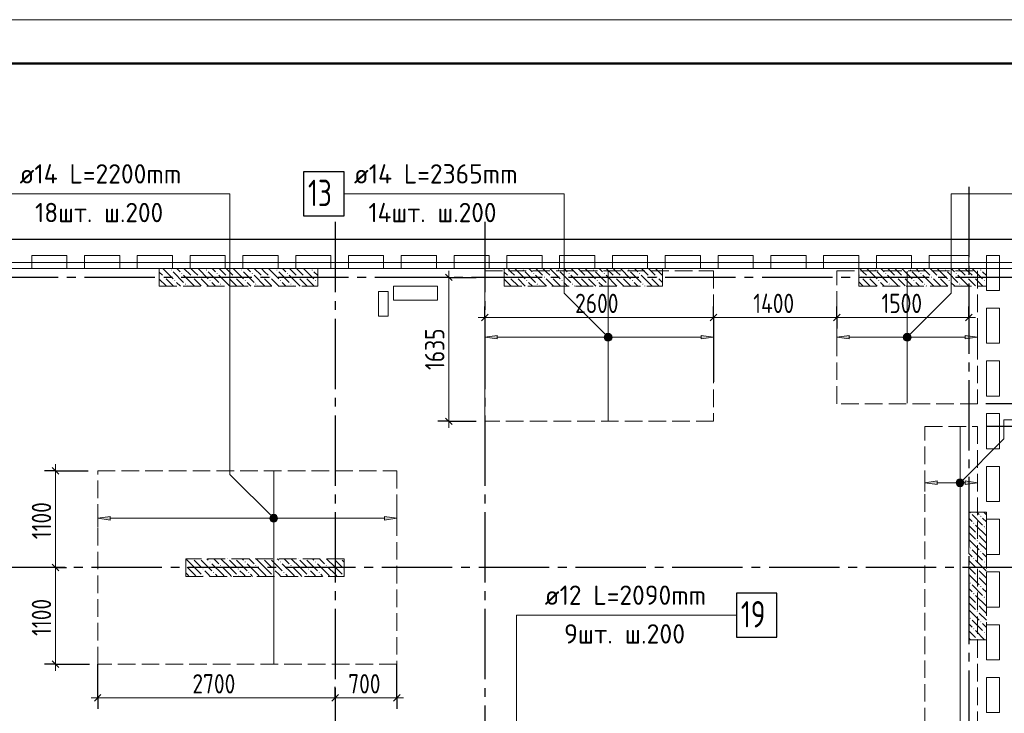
# Model space of a CAD drawing. Header units: millimetres. Extents: x 0 to 32165, y 0 to 42000.
# Tile 11 of 12: x 11037 to 22228, y 34112 to 42000. Entities that reach past the tile are written whole.
import ezdxf

# ---------------------------------------------------------------- set-up
doc = ezdxf.new("R2010")
doc.units = ezdxf.units.MM
doc.linetypes.add('______2', pattern=[270, 200, -70])
doc.linetypes.add('______5', pattern=[1100, 800, -100, 100, -100])
for name, color, linetype, lineweight in [('Standard', 7, 'Continuous', 25), ('ДОП Верх по Х', 7, 'Continuous', 25), ('ЖБ Пилон', 180, 'Continuous', 25), ('Оси', 40, '______5', 18), ('Позиционная метка номер позиции', 7, 'Continuous', 13), ('Примечания', 7, 'Continuous', 25)]:
    doc.layers.add(name, color=color, linetype=linetype, lineweight=lineweight)
doc.layers.add('ЖБ Перекрытие верхний уровень', color=7, linetype='Continuous', lineweight=25, true_color=0xe0e0ff)
doc.styles.add('GOST 2.304-81', font='txt')
doc.styles.add('ISOCPEUR', font='txt')

msp = doc.modelspace()

# ---------------------------------------------------------------- hatches: boundary and pattern name
at = {"layer": 'ДОП Верх по Х', "linetype": 'Continuous', "lineweight": 13, "transparency": 33554687}
for points in [[(16464, 38369), (16324, 38389), (16464, 38409)], [(20464, 38369), (20324, 38389), (20464, 38409)], [(21464, 36715), (21324, 36735), (21464, 36755)], [(12064, 36310), (11924, 36330), (12064, 36350)]]:
    msp.add_hatch(color=7, dxfattribs=at).paths.add_polyline_path(points, flags=16)
for points in [[(17692, 38370), (17692, 38408), (17686, 38389)], [(17692, 38408), (17705, 38357), (17705, 38421)], [(17692, 38408), (17692, 38370), (17705, 38357)], [(17705, 38421), (17724, 38352), (17724, 38426)], [(17705, 38421), (17705, 38357), (17724, 38352)], [(17724, 38426), (17724, 38352), (17743, 38357)], [(17724, 38426), (17743, 38357), (17743, 38421)], [(17743, 38421), (17743, 38357), (17756, 38370)], [(17743, 38421), (17756, 38370), (17756, 38408)], [(17756, 38408), (17756, 38370), (17761, 38389)], [(18784, 38369), (18924, 38389), (18784, 38409)], [(21092, 38370), (21092, 38408), (21086, 38389)], [(21092, 38408), (21105, 38357), (21105, 38421)], [(21092, 38408), (21092, 38370), (21105, 38357)], [(21105, 38421), (21124, 38352), (21124, 38426)], [(21105, 38421), (21105, 38357), (21124, 38352)], [(21124, 38426), (21124, 38352), (21143, 38357)], [(21124, 38426), (21143, 38357), (21143, 38421)], [(21143, 38421), (21143, 38357), (21156, 38370)], [(21143, 38421), (21156, 38370), (21156, 38408)], [(21156, 38408), (21156, 38370), (21161, 38389)], [(21784, 38369), (21924, 38389), (21784, 38409)], [(21692, 36717), (21692, 36754), (21686, 36735)], [(21692, 36754), (21705, 36703), (21705, 36768)], [(21692, 36754), (21692, 36717), (21705, 36703)], [(21705, 36768), (21724, 36698), (21724, 36773)], [(21705, 36768), (21705, 36703), (21724, 36698)], [(21724, 36773), (21724, 36698), (21743, 36703)], [(21724, 36773), (21743, 36703), (21743, 36768)], [(21743, 36768), (21743, 36703), (21756, 36717)], [(21743, 36768), (21756, 36717), (21756, 36754)], [(21756, 36754), (21756, 36717), (21761, 36735)], [(21784, 36715), (21924, 36735), (21784, 36755)], [(13905, 36362), (13924, 36293), (13924, 36368)], [(13924, 36368), (13924, 36293), (13943, 36298)], [(13924, 36368), (13943, 36298), (13943, 36362)], [(13892, 36311), (13892, 36349), (13886, 36330)], [(13892, 36349), (13905, 36298), (13905, 36362)], [(13892, 36349), (13892, 36311), (13905, 36298)], [(13905, 36362), (13905, 36298), (13924, 36293)], [(13943, 36362), (13943, 36298), (13956, 36311)], [(13943, 36362), (13956, 36311), (13956, 36349)], [(13956, 36349), (13956, 36311), (13961, 36330)], [(15184, 36310), (15324, 36330), (15184, 36350)]]:
    msp.add_hatch(color=7, dxfattribs=at).paths.add_polyline_path(points)
at = {"layer": 'ЖБ Пилон', "linetype": 'Continuous', "lineweight": 18, "transparency": 33554687}
for points in [[(12674, 39073), (12681, 39080), (12687, 39073), (12681, 39067)], [(12754, 39153), (12761, 39160), (12767, 39153), (12761, 39147)], [(12874, 39113), (12881, 39120), (12887, 39113), (12881, 39107)], [(12994, 39073), (13001, 39080), (13007, 39073), (13001, 39067)], [(13074, 39073), (13081, 39080), (13087, 39073), (13081, 39067)], [(13154, 39153), (13161, 39160), (13167, 39153), (13161, 39147)], [(13274, 39113), (13281, 39120), (13287, 39113), (13281, 39107)], [(13394, 39073), (13401, 39080), (13407, 39073), (13401, 39067)], [(13474, 39073), (13481, 39080), (13487, 39073), (13481, 39067)], [(13554, 39153), (13561, 39160), (13567, 39153), (13561, 39147)], [(13674, 39113), (13681, 39120), (13687, 39113), (13681, 39107)], [(13794, 39073), (13801, 39080), (13807, 39073), (13801, 39067)], [(13874, 39073), (13881, 39080), (13887, 39073), (13881, 39067)], [(13954, 39153), (13961, 39160), (13967, 39153), (13961, 39147)], [(14074, 39113), (14081, 39120), (14087, 39113), (14081, 39107)], [(14194, 39073), (14201, 39080), (14207, 39073), (14201, 39067)], [(14274, 39073), (14281, 39080), (14287, 39073), (14281, 39067)], [(14354, 39153), (14361, 39160), (14367, 39153), (14361, 39147)], [(16594, 39073), (16601, 39080), (16607, 39073), (16601, 39067)], [(16674, 39073), (16681, 39080), (16687, 39073), (16681, 39067)], [(16754, 39153), (16761, 39160), (16767, 39153), (16761, 39147)], [(16874, 39113), (16881, 39120), (16887, 39113), (16881, 39107)], [(16994, 39073), (17001, 39080), (17007, 39073), (17001, 39067)], [(17074, 39073), (17081, 39080), (17087, 39073), (17081, 39067)], [(17154, 39153), (17161, 39160), (17167, 39153), (17161, 39147)], [(17274, 39113), (17281, 39120), (17287, 39113), (17281, 39107)], [(17394, 39073), (17401, 39080), (17407, 39073), (17401, 39067)], [(17474, 39073), (17481, 39080), (17487, 39073), (17481, 39067)], [(17554, 39153), (17561, 39160), (17567, 39153), (17561, 39147)], [(17674, 39113), (17681, 39120), (17687, 39113), (17681, 39107)], [(17794, 39073), (17801, 39080), (17807, 39073), (17801, 39067)], [(17874, 39073), (17881, 39080), (17887, 39073), (17881, 39067)], [(17954, 39153), (17961, 39160), (17967, 39153), (17961, 39147)], [(18074, 39113), (18081, 39120), (18087, 39113), (18081, 39107)], [(18194, 39073), (18201, 39080), (18207, 39073), (18201, 39067)], [(18274, 39073), (18281, 39080), (18287, 39073), (18281, 39067)], [(20594, 39073), (20601, 39080), (20607, 39073), (20601, 39067)], [(20674, 39073), (20681, 39080), (20687, 39073), (20681, 39067)], [(20754, 39153), (20761, 39160), (20767, 39153), (20761, 39147)], [(20874, 39113), (20881, 39120), (20887, 39113), (20881, 39107)], [(20994, 39073), (21001, 39080), (21007, 39073), (21001, 39067)], [(21074, 39073), (21081, 39080), (21087, 39073), (21081, 39067)], [(21154, 39153), (21161, 39160), (21167, 39153), (21161, 39147)], [(21274, 39113), (21281, 39120), (21287, 39113), (21281, 39107)], [(21394, 39073), (21401, 39080), (21407, 39073), (21401, 39067)], [(21474, 39073), (21481, 39080), (21487, 39073), (21481, 39067)], [(21554, 39153), (21561, 39160), (21567, 39153), (21561, 39147)], [(21674, 39113), (21681, 39120), (21687, 39113), (21681, 39107)], [(21794, 39073), (21801, 39080), (21807, 39073), (21801, 39067)], [(21874, 39073), (21881, 39080), (21887, 39073), (21881, 39067)], [(21954, 39153), (21961, 39160), (21967, 39153), (21961, 39147)], [(12794, 39033), (12801, 39040), (12807, 39033), (12801, 39027)], [(12914, 38993), (12921, 39000), (12927, 38993), (12921, 38987)], [(13194, 39033), (13201, 39040), (13207, 39033), (13201, 39027)], [(13314, 38993), (13321, 39000), (13327, 38993), (13321, 38987)], [(13594, 39033), (13601, 39040), (13607, 39033), (13601, 39027)], [(13714, 38993), (13721, 39000), (13727, 38993), (13721, 38987)], [(13994, 39033), (14001, 39040), (14007, 39033), (14001, 39027)], [(14114, 38993), (14121, 39000), (14127, 38993), (14121, 38987)], [(14394, 39033), (14401, 39040), (14407, 39033), (14401, 39027)], [(16794, 39033), (16801, 39040), (16807, 39033), (16801, 39027)], [(16914, 38993), (16921, 39000), (16927, 38993), (16921, 38987)], [(17194, 39033), (17201, 39040), (17207, 39033), (17201, 39027)], [(17314, 38993), (17321, 39000), (17327, 38993), (17321, 38987)], [(17594, 39033), (17601, 39040), (17607, 39033), (17601, 39027)], [(17714, 38993), (17721, 39000), (17727, 38993), (17721, 38987)], [(17994, 39033), (18001, 39040), (18007, 39033), (18001, 39027)], [(18114, 38993), (18121, 39000), (18127, 38993), (18121, 38987)], [(20794, 39033), (20801, 39040), (20807, 39033), (20801, 39027)], [(20914, 38993), (20921, 39000), (20927, 38993), (20921, 38987)], [(21194, 39033), (21201, 39040), (21207, 39033), (21201, 39027)], [(21314, 38993), (21321, 39000), (21327, 38993), (21321, 38987)], [(21594, 39033), (21601, 39040), (21607, 39033), (21601, 39027)], [(21714, 38993), (21721, 39000), (21727, 38993), (21721, 38987)], [(21994, 39033), (22001, 39040), (22007, 39033), (22001, 39027)], [(21834, 36393), (21841, 36400), (21847, 36393), (21841, 36387)], [(21874, 36273), (21881, 36280), (21887, 36273), (21881, 36267)], [(21954, 36353), (21961, 36360), (21967, 36353), (21961, 36347)], [(21914, 36153), (21921, 36160), (21927, 36153), (21921, 36147)], [(21994, 36233), (22001, 36240), (22007, 36233), (22001, 36227)], [(21914, 36073), (21921, 36080), (21927, 36073), (21921, 36067)], [(21834, 35993), (21841, 36000), (21847, 35993), (21841, 35987)], [(21954, 35953), (21961, 35960), (21967, 35953), (21961, 35947)], [(13004, 35870), (13001, 35867), (12998, 35870)], [(13084, 35870), (13081, 35867), (13078, 35870)], [(13194, 35833), (13201, 35840), (13207, 35833), (13201, 35827)], [(13404, 35870), (13401, 35867), (13398, 35870)], [(13484, 35870), (13481, 35867), (13478, 35870)], [(13594, 35833), (13601, 35840), (13607, 35833), (13601, 35827)], [(13804, 35870), (13801, 35867), (13798, 35870)], [(13884, 35870), (13881, 35867), (13878, 35870)], [(13994, 35833), (14001, 35840), (14007, 35833), (14001, 35827)], [(14204, 35870), (14201, 35867), (14198, 35870)], [(14284, 35870), (14281, 35867), (14278, 35870)], [(14394, 35833), (14401, 35840), (14407, 35833), (14401, 35827)], [(14604, 35870), (14601, 35867), (14598, 35870)], [(14684, 35870), (14681, 35867), (14678, 35870)], [(21874, 35873), (21881, 35880), (21887, 35873), (21881, 35867)], [(21994, 35833), (22001, 35840), (22007, 35833), (22001, 35827)], [(12924, 35797), (12927, 35793), (12924, 35790)], [(13114, 35753), (13121, 35760), (13127, 35753), (13121, 35747)], [(13234, 35713), (13241, 35720), (13247, 35713), (13241, 35707)], [(13314, 35793), (13321, 35800), (13327, 35793), (13321, 35787)], [(13514, 35753), (13521, 35760), (13527, 35753), (13521, 35747)], [(13634, 35713), (13641, 35720), (13647, 35713), (13641, 35707)], [(13714, 35793), (13721, 35800), (13727, 35793), (13721, 35787)], [(13914, 35753), (13921, 35760), (13927, 35753), (13921, 35747)], [(14034, 35713), (14041, 35720), (14047, 35713), (14041, 35707)], [(14114, 35793), (14121, 35800), (14127, 35793), (14121, 35787)], [(14314, 35753), (14321, 35760), (14327, 35753), (14321, 35747)], [(14434, 35713), (14441, 35720), (14447, 35713), (14441, 35707)], [(14514, 35793), (14521, 35800), (14527, 35793), (14521, 35787)], [(14714, 35753), (14721, 35760), (14724, 35757), (14724, 35750), (14721, 35747)], [(21914, 35753), (21921, 35760), (21927, 35753), (21921, 35747)], [(13114, 35673), (13121, 35680), (13127, 35673), (13124, 35670), (13118, 35670)], [(13514, 35673), (13521, 35680), (13527, 35673), (13524, 35670), (13518, 35670)], [(13914, 35673), (13921, 35680), (13927, 35673), (13924, 35670), (13918, 35670)], [(14314, 35673), (14321, 35680), (14327, 35673), (14324, 35670), (14318, 35670)], [(14714, 35673), (14721, 35680), (14724, 35677), (14724, 35670), (14718, 35670)], [(21834, 35593), (21841, 35600), (21847, 35593), (21841, 35587)], [(21914, 35673), (21921, 35680), (21927, 35673), (21921, 35667)], [(21874, 35473), (21881, 35480), (21887, 35473), (21881, 35467)], [(21954, 35553), (21961, 35560), (21967, 35553), (21961, 35547)], [(21994, 35433), (22001, 35440), (22007, 35433), (22001, 35427)], [(21914, 35353), (21921, 35360), (21927, 35353), (21921, 35347)], [(21914, 35273), (21921, 35280), (21927, 35273), (21921, 35267)], [(21834, 35193), (21841, 35200), (21847, 35193), (21841, 35187)], [(21954, 35153), (21961, 35160), (21967, 35153), (21961, 35147)], [(21874, 35073), (21881, 35080), (21887, 35073), (21881, 35067)], [(21994, 35033), (22001, 35040), (22007, 35033), (22001, 35027)], [(21914, 34953), (21921, 34960), (21927, 34953), (21924, 34950), (21918, 34950)]]:
    msp.add_hatch(color=7, dxfattribs=at).paths.add_polyline_path(points, flags=16)
at = {"layer": 'Позиционная метка номер позиции', "linetype": 'Continuous', "lineweight": 13, "transparency": 33554687}
for points in [[(17692, 38357), (17735, 38432), (17681, 38378)], [(17681, 38378), (17735, 38432), (17713, 38432)], [(17681, 38378), (17713, 38432), (17681, 38400)], [(17681, 38400), (17713, 38432), (17692, 38421)], [(17692, 38357), (17756, 38421), (17735, 38432)], [(17713, 38346), (17756, 38421), (17692, 38357)], [(17713, 38346), (17767, 38400), (17756, 38421)], [(17735, 38346), (17767, 38400), (17713, 38346)], [(17735, 38346), (17767, 38378), (17767, 38400)], [(21081, 38400), (21156, 38357), (21092, 38421)], [(21081, 38378), (21135, 38346), (21081, 38400)], [(21081, 38400), (21135, 38346), (21156, 38357)], [(21092, 38421), (21167, 38378), (21113, 38432)], [(21092, 38421), (21156, 38357), (21167, 38378)], [(21113, 38432), (21167, 38378), (21167, 38400)], [(21113, 38432), (21167, 38400), (21135, 38432)], [(21135, 38432), (21167, 38400), (21156, 38421)], [(17767, 38378), (17735, 38346), (17756, 38357)], [(21113, 38346), (21081, 38378), (21092, 38357)], [(21081, 38378), (21113, 38346), (21135, 38346)], [(21681, 36747), (21756, 36704), (21692, 36767)], [(21681, 36724), (21735, 36692), (21681, 36747)], [(21681, 36747), (21735, 36692), (21756, 36704)], [(21713, 36692), (21681, 36724), (21692, 36704)], [(21681, 36724), (21713, 36692), (21735, 36692)], [(21692, 36767), (21767, 36724), (21713, 36779)], [(21692, 36767), (21756, 36704), (21767, 36724)], [(21713, 36779), (21767, 36724), (21767, 36747)], [(21713, 36779), (21767, 36747), (21735, 36779)], [(21735, 36779), (21767, 36747), (21756, 36767)], [(13892, 36298), (13935, 36373), (13881, 36319)], [(13881, 36319), (13935, 36373), (13913, 36373)], [(13881, 36319), (13913, 36373), (13881, 36342)], [(13881, 36342), (13913, 36373), (13892, 36362)], [(13892, 36298), (13956, 36362), (13935, 36373)], [(13913, 36287), (13956, 36362), (13892, 36298)], [(13913, 36287), (13967, 36342), (13956, 36362)], [(13935, 36287), (13967, 36342), (13913, 36287)], [(13935, 36287), (13967, 36319), (13967, 36342)], [(13967, 36319), (13935, 36287), (13956, 36298)]]:
    msp.add_hatch(color=7, dxfattribs=at).paths.add_polyline_path(points)

# ---------------------------------------------------------------- linework, layer by layer
at = {"layer": 'Standard', "color": 251, "linetype": 'Continuous', "lineweight": -3, "true_color": 0x656565, "transparency": 33554687}
for p, q in [((15914, 39070), (15789, 39070)), ((15914, 39070), (16039, 39070)), ((15914, 39070), (16224, 39070)), ((22794, 39070), (22018, 39070)), ((16324, 38614), (16324, 38739)), ((18924, 38614), (18924, 38739)), ((20324, 38614), (20324, 38739)), ((21824, 38614), (21824, 38739)), ((16324, 38614), (16324, 38489)), ((16324, 38614), (16324, 37883)), ((18924, 38614), (18924, 38489)), ((18924, 38614), (18924, 37883)), ((20324, 38614), (20324, 38489)), ((20324, 38614), (20324, 38614)), ((21824, 38614), (21824, 38489)), ((21824, 38614), (21824, 38614)), ((15914, 37433), (15789, 37433)), ((15914, 37433), (16039, 37433)), ((15914, 37433), (16224, 37433)), ((11445, 36870), (11320, 36870)), ((11445, 36870), (11570, 36870)), ((11445, 36870), (11817, 36870)), ((11445, 35770), (11320, 35770)), ((11445, 35770), (11570, 35770)), ((11445, 35770), (11445, 35770)), ((11445, 34670), (11320, 34670)), ((11445, 34670), (11570, 34670)), ((11445, 34670), (11831, 34670)), ((11924, 34288), (11924, 34670)), ((15324, 34288), (15324, 34670)), ((11924, 34288), (11924, 34413)), ((14624, 34288), (14624, 34413)), ((15324, 34288), (15324, 34413)), ((11924, 34288), (11924, 34163)), ((14624, 34288), (14624, 34163)), ((14624, 34288), (14624, 34288)), ((15324, 34288), (15324, 34163))]:
    msp.add_line(p, q, dxfattribs=at)
at = {"layer": 'Standard', "color": 7, "linetype": 'Continuous', "lineweight": 25, "transparency": 33554687}
for p, q in [((15876, 39108), (15951, 39033)), ((16286, 38576), (16361, 38651)), ((18886, 38576), (18961, 38651)), ((20286, 38576), (20361, 38651)), ((21786, 38576), (21861, 38651)), ((15876, 37470), (15951, 37396)), ((11408, 36908), (11483, 36833)), ((11408, 35808), (11483, 35733)), ((11408, 34708), (11483, 34633)), ((11886, 34251), (11961, 34326)), ((14586, 34251), (14661, 34326)), ((15286, 34251), (15361, 34326))]:
    msp.add_line(p, q, dxfattribs=at)
at = {"layer": 'Standard', "color": 7, "linetype": 'Continuous', "lineweight": 13, "transparency": 33554687}
for p, q in [((15914, 39070), (15914, 39145)), ((16324, 38614), (16249, 38614)), ((16324, 38614), (18924, 38614)), ((18924, 38614), (20324, 38614)), ((20324, 38614), (21824, 38614)), ((21824, 38614), (21899, 38614)), ((15914, 37433), (15914, 37358)), ((11445, 36870), (11445, 36945)), ((11445, 35770), (11445, 34670)), ((11445, 34670), (11445, 34595)), ((11924, 34288), (11849, 34288)), ((11924, 34288), (14624, 34288)), ((14624, 34288), (15324, 34288)), ((15324, 34288), (15399, 34288))]:
    msp.add_line(p, q, dxfattribs=at)
msp.add_lwpolyline([(0, 0), (29700, 0), (29700, 42000), (0, 42000), (0, 0)], close=True, dxfattribs=at)
for points in [[(29700, 42000), (0, 42000), (0, 0), (29700, 0), (29700, 42000)], [(29700, 42000), (0, 42000), (0, 0), (29700, 0), (29700, 42000)], [(7674, 17930), (25874, 17930), (25874, 39170), (7674, 39170), (7674, 17930)], [(15914, 39070), (15914, 37919), (15914, 37919), (15914, 37433)], [(11445, 36870), (11445, 35996), (11445, 35996), (11445, 35770)]]:
    msp.add_lwpolyline(points, dxfattribs=at)
at = {"layer": 'Standard', "color": 7, "linetype": 'Continuous', "lineweight": 50, "transparency": 33554687}
msp.add_lwpolyline([(2000, 41500), (29200, 41500), (29200, 500), (2000, 500), (2000, 41500)], close=True, dxfattribs=at)
at = {"layer": 'Standard', "color": 7, "linetype": 'Continuous', "lineweight": 25, "transparency": 33554687}
msp.add_lwpolyline([(7394, 17930), (27024, 17930), (27024, 39500), (7394, 39500), (7394, 17930)], dxfattribs=at)
at = {"layer": 'Standard', "color": 254, "linetype": 'Continuous', "lineweight": 13, "true_color": 0xc4c4ff, "transparency": 33554687}
msp.add_lwpolyline([(8274, 17861), (25924, 17861), (25924, 39239), (8274, 39239), (8274, 17861)], dxfattribs=at)
at = {"layer": 'Standard', "color": 251, "linetype": 'Continuous', "lineweight": -3, "true_color": 0x656565, "transparency": 33554687}
for points in [[(22794, 37633), (22777, 37633), (22777, 37633), (22777, 37633), (22777, 37633), (22018, 37633)], [(22794, 37375), (22777, 37375), (22777, 37375), (22777, 37375), (22777, 37375), (22024, 37375)]]:
    msp.add_lwpolyline(points, dxfattribs=at)
at = {"layer": 'ДОП Верх по Х', "color": 7, "linetype": 'Continuous', "lineweight": 13, "transparency": 33554687}
for p, q in [((11016, 40020), (13124, 40020)), ((14816, 40020), (16924, 40020)), ((16984, 35229), (19070, 35229))]:
    msp.add_line(p, q, dxfattribs=at)
at = {"layer": 'ДОП Верх по Х', "color": 7, "linetype": 'Continuous', "lineweight": 18, "transparency": 33554687}
for p, q in [((17724, 37440), (17724, 39138)), ((21124, 37639), (21124, 39139)), ((21724, 37369), (21724, 33981)), ((13924, 36863), (13924, 34677))]:
    msp.add_line(p, q, dxfattribs=at)
at = {"layer": 'ДОП Верх по Х', "color": 251, "linetype": 'Continuous', "lineweight": 13, "true_color": 0x494949, "transparency": 33554687}
for p, q in [((16324, 38389), (16324, 38489)), ((16324, 38389), (16464, 38409)), ((16464, 38369), (16324, 38389)), ((16324, 38389), (16324, 38289)), ((16324, 38389), (16324, 38389)), ((16464, 38409), (16464, 38369)), ((16464, 38389), (17694, 38389)), ((17724, 38426), (17724, 38426)), ((17754, 38389), (18784, 38389)), ((18924, 38389), (18784, 38409)), ((18784, 38409), (18784, 38369)), ((18784, 38369), (18924, 38389)), ((18924, 38389), (18924, 38489)), ((18924, 38389), (18924, 38289)), ((18924, 38389), (18924, 38389)), ((20324, 38389), (20324, 38489)), ((20324, 38389), (20464, 38409)), ((20464, 38369), (20324, 38389)), ((20324, 38389), (20324, 38289)), ((20324, 38389), (20324, 38389)), ((20464, 38409), (20464, 38369)), ((20464, 38389), (21094, 38389)), ((21124, 38426), (21124, 38426)), ((21154, 38389), (21784, 38389)), ((21924, 38389), (21784, 38409)), ((21784, 38409), (21784, 38369)), ((21784, 38369), (21924, 38389)), ((21924, 38389), (21924, 38489)), ((21924, 38389), (21924, 38289)), ((21924, 38389), (21924, 38389)), ((17724, 38352), (17724, 38352)), ((21124, 38352), (21124, 38352)), ((21324, 36735), (21324, 36835)), ((21924, 36735), (21924, 36835)), ((21324, 36735), (21464, 36755)), ((21464, 36715), (21324, 36735)), ((21324, 36735), (21324, 36635)), ((21324, 36735), (21324, 36735)), ((21464, 36755), (21464, 36715)), ((21464, 36735), (21694, 36735)), ((21724, 36773), (21724, 36773)), ((21754, 36735), (21784, 36735)), ((21924, 36735), (21784, 36755)), ((21784, 36755), (21784, 36715)), ((21784, 36715), (21924, 36735)), ((21924, 36735), (21924, 36635)), ((21924, 36735), (21924, 36735)), ((21724, 36698), (21724, 36698)), ((11924, 36330), (11924, 36430)), ((13924, 36368), (13924, 36368)), ((15324, 36330), (15324, 36430)), ((11924, 36330), (12064, 36350)), ((12064, 36310), (11924, 36330)), ((11924, 36330), (11924, 36230)), ((11924, 36330), (11924, 36330)), ((12064, 36350), (12064, 36310)), ((12064, 36330), (13894, 36330)), ((13924, 36293), (13924, 36293)), ((13954, 36330), (15184, 36330)), ((15324, 36330), (15184, 36350)), ((15184, 36350), (15184, 36310)), ((15184, 36310), (15324, 36330)), ((15324, 36330), (15324, 36230)), ((15324, 36330), (15324, 36330))]:
    msp.add_line(p, q, dxfattribs=at)
at = {"layer": 'ДОП Верх по Х', "color": 7, "linetype": 'Continuous', "lineweight": 25, "transparency": 33554687}
for points in [[(14264, 39770), (14724, 39770), (14724, 40270), (14264, 40270), (14264, 39770)], [(19184, 34979), (19644, 34979), (19644, 35479), (19184, 35479), (19184, 34979)]]:
    msp.add_lwpolyline(points, dxfattribs=at)
at = {"layer": 'ДОП Верх по Х', "color": 251, "linetype": 'Continuous', "lineweight": 13, "true_color": 0x494949, "transparency": 33554687}
for centre in [(17724, 38389), (21124, 38389), (21724, 36735), (13924, 36330)]:
    msp.add_circle(centre, 37.5, dxfattribs=at)
at = {"layer": 'ЖБ Перекрытие верхний уровень', "color": 7, "linetype": 'Continuous', "lineweight": 18, "transparency": 33554687}
for p, q in [((22354, 39500), (7394, 39500)), ((11174, 39320), (11574, 39320)), ((11174, 39170), (11174, 39320)), ((11574, 39320), (11574, 39170)), ((11774, 39170), (11774, 39320)), ((11774, 39320), (12174, 39320)), ((12174, 39320), (12174, 39170)), ((12374, 39320), (12774, 39320)), ((12374, 39170), (12374, 39320)), ((12774, 39320), (12774, 39170)), ((12974, 39170), (12974, 39320)), ((12974, 39320), (13374, 39320)), ((13374, 39320), (13374, 39170)), ((13574, 39320), (13974, 39320)), ((13574, 39170), (13574, 39320)), ((13974, 39320), (13974, 39170)), ((14174, 39170), (14174, 39320)), ((14174, 39320), (14574, 39320)), ((14574, 39320), (14574, 39170)), ((14774, 39320), (15174, 39320)), ((14774, 39170), (14774, 39320)), ((15174, 39320), (15174, 39170)), ((15374, 39170), (15374, 39320)), ((15374, 39320), (15774, 39320)), ((15774, 39320), (15774, 39170)), ((15974, 39320), (16374, 39320)), ((15974, 39170), (15974, 39320)), ((16374, 39320), (16374, 39170)), ((16574, 39170), (16574, 39320)), ((16574, 39320), (16974, 39320)), ((16974, 39320), (16974, 39170)), ((17174, 39320), (17574, 39320)), ((17174, 39170), (17174, 39320)), ((17574, 39320), (17574, 39170)), ((17774, 39320), (18174, 39320)), ((17774, 39170), (17774, 39320)), ((18174, 39320), (18174, 39170)), ((18374, 39170), (18374, 39320)), ((18374, 39320), (18774, 39320)), ((18774, 39320), (18774, 39170)), ((18974, 39320), (19374, 39320)), ((18974, 39170), (18974, 39320)), ((19374, 39320), (19374, 39170)), ((19574, 39170), (19574, 39320)), ((19574, 39320), (19974, 39320)), ((19974, 39320), (19974, 39170)), ((20174, 39320), (20574, 39320)), ((20174, 39170), (20174, 39320)), ((20574, 39320), (20574, 39170)), ((20774, 39320), (21174, 39320)), ((20774, 39170), (20774, 39320)), ((21174, 39320), (21174, 39170)), ((21374, 39170), (21374, 39320)), ((21374, 39320), (21824, 39320)), ((21824, 39320), (21824, 39170)), ((22024, 38920), (22024, 39320)), ((22024, 39320), (22174, 39320)), ((22174, 39320), (22174, 38920)), ((11574, 39170), (11174, 39170)), ((12174, 39170), (11774, 39170)), ((12774, 39170), (12374, 39170)), ((13374, 39170), (12974, 39170)), ((13974, 39170), (13574, 39170)), ((14574, 39170), (14174, 39170)), ((15174, 39170), (14774, 39170)), ((15774, 39170), (15374, 39170)), ((16374, 39170), (15974, 39170)), ((16974, 39170), (16574, 39170)), ((17574, 39170), (17174, 39170)), ((18174, 39170), (17774, 39170)), ((18774, 39170), (18374, 39170)), ((19374, 39170), (18974, 39170)), ((19974, 39170), (19574, 39170)), ((20574, 39170), (20174, 39170)), ((21174, 39170), (20774, 39170)), ((21824, 39170), (21374, 39170)), ((15784, 38970), (15284, 38970)), ((15284, 38970), (15284, 38810)), ((15784, 38810), (15784, 38970)), ((15224, 38910), (15114, 38910)), ((15114, 38910), (15114, 38630)), ((15224, 38630), (15224, 38910)), ((22174, 38920), (22024, 38920)), ((15284, 38810), (15784, 38810)), ((22024, 38320), (22024, 38720)), ((22024, 38720), (22174, 38720)), ((22174, 38720), (22174, 38320)), ((15114, 38630), (15224, 38630)), ((22174, 38320), (22024, 38320)), ((22024, 38120), (22174, 38120)), ((22024, 37720), (22024, 38120)), ((22174, 38120), (22174, 37720)), ((22174, 37720), (22024, 37720)), ((22024, 37120), (22024, 37520)), ((22024, 37520), (22174, 37520)), ((22174, 37520), (22174, 37120)), ((22174, 37120), (22024, 37120)), ((22024, 36520), (22024, 36920)), ((22024, 36920), (22174, 36920)), ((22174, 36920), (22174, 36520)), ((22174, 36520), (22024, 36520)), ((22024, 35920), (22024, 36320)), ((22024, 36320), (22174, 36320)), ((22174, 36320), (22174, 35920)), ((22174, 35920), (22024, 35920)), ((22024, 35320), (22024, 35720)), ((22024, 35720), (22174, 35720)), ((22174, 35720), (22174, 35320)), ((22174, 35320), (22024, 35320)), ((22024, 34720), (22024, 35120)), ((22024, 35120), (22174, 35120)), ((22174, 35120), (22174, 34720)), ((22174, 34720), (22024, 34720)), ((22024, 34120), (22024, 34520)), ((22024, 34520), (22174, 34520)), ((22174, 34520), (22174, 34120)), ((22174, 34120), (22024, 34120))]:
    msp.add_line(p, q, dxfattribs=at)
at = {"layer": 'ЖБ Пилон', "color": 253, "linetype": '______2', "lineweight": 13, "true_color": 0xa0a0a0, "transparency": 33554687}
for p, q in [((14424, 39170), (12624, 39170)), ((12624, 39170), (12624, 38970)), ((14424, 38970), (14424, 39170)), ((18344, 39170), (16544, 39170)), ((16544, 39170), (16544, 38970)), ((18344, 38970), (18344, 39170)), ((22024, 39170), (20574, 39170)), ((20574, 39170), (20574, 38970)), ((22024, 38970), (22024, 39170)), ((12624, 38970), (14424, 38970)), ((16544, 38970), (18344, 38970)), ((20574, 38970), (22024, 38970)), ((22024, 36400), (21824, 36400)), ((21824, 36400), (21824, 34950)), ((22024, 34950), (22024, 36400)), ((14724, 35870), (12924, 35870)), ((12924, 35870), (12924, 35670)), ((14724, 35670), (14724, 35870)), ((12924, 35670), (14724, 35670)), ((21824, 34950), (22024, 34950))]:
    msp.add_line(p, q, dxfattribs=at)
at = {"layer": 'ЖБ Пилон', "color": 9, "linetype": 'Continuous', "lineweight": 18, "true_color": 0xc7c7c7, "transparency": 33554687}
for p, q in [((12664, 39170), (12781, 39053)), ((12824, 39170), (12861, 39133)), ((12904, 39170), (12981, 39093)), ((13021, 39133), (12984, 39170)), ((13064, 39170), (13181, 39053)), ((13224, 39170), (13261, 39133)), ((13304, 39170), (13381, 39093)), ((13421, 39133), (13384, 39170)), ((13464, 39170), (13581, 39053)), ((13624, 39170), (13661, 39133)), ((13704, 39170), (13781, 39093)), ((13821, 39133), (13784, 39170)), ((13864, 39170), (13981, 39053)), ((14024, 39170), (14061, 39133)), ((14104, 39170), (14181, 39093)), ((14221, 39133), (14184, 39170)), ((14264, 39170), (14381, 39053)), ((16621, 39133), (16584, 39170)), ((16664, 39170), (16781, 39053)), ((16824, 39170), (16861, 39133)), ((16904, 39170), (16981, 39093)), ((17021, 39133), (16984, 39170)), ((17064, 39170), (17181, 39053)), ((17224, 39170), (17261, 39133)), ((17304, 39170), (17381, 39093)), ((17421, 39133), (17384, 39170)), ((17464, 39170), (17581, 39053)), ((17624, 39170), (17661, 39133)), ((17704, 39170), (17781, 39093)), ((17821, 39133), (17784, 39170)), ((17864, 39170), (17981, 39053)), ((18024, 39170), (18061, 39133)), ((18104, 39170), (18181, 39093)), ((18221, 39133), (18184, 39170)), ((18264, 39170), (18344, 39090)), ((20621, 39133), (20584, 39170)), ((20664, 39170), (20781, 39053)), ((20824, 39170), (20861, 39133)), ((20904, 39170), (20981, 39093)), ((21021, 39133), (20984, 39170)), ((21064, 39170), (21181, 39053)), ((21224, 39170), (21261, 39133)), ((21304, 39170), (21381, 39093)), ((21421, 39133), (21384, 39170)), ((21464, 39170), (21581, 39053)), ((21624, 39170), (21661, 39133)), ((21704, 39170), (21781, 39093)), ((21821, 39133), (21784, 39170)), ((21864, 39170), (21981, 39053)), ((12661, 39093), (12624, 39130)), ((12781, 39133), (12901, 39013)), ((13021, 38973), (12901, 39093)), ((13061, 39093), (13021, 39133)), ((13181, 39133), (13301, 39013)), ((13421, 38973), (13301, 39093)), ((13461, 39093), (13421, 39133)), ((13581, 39133), (13701, 39013)), ((13821, 38973), (13701, 39093)), ((13861, 39093), (13821, 39133)), ((13981, 39133), (14101, 39013)), ((14221, 38973), (14101, 39093)), ((14261, 39093), (14221, 39133)), ((14381, 39133), (14424, 39090)), ((16544, 39130), (16581, 39093)), ((16661, 39093), (16621, 39133)), ((16781, 39133), (16901, 39013)), ((17021, 38973), (16901, 39093)), ((17061, 39093), (17021, 39133)), ((17181, 39133), (17301, 39013)), ((17421, 38973), (17301, 39093)), ((17461, 39093), (17421, 39133)), ((17581, 39133), (17701, 39013)), ((17821, 38973), (17701, 39093)), ((17861, 39093), (17821, 39133)), ((17981, 39133), (18101, 39013)), ((18221, 38973), (18101, 39093)), ((18261, 39093), (18221, 39133)), ((20574, 39100), (20581, 39093)), ((20661, 39093), (20621, 39133)), ((20781, 39133), (20901, 39013)), ((21021, 38973), (20901, 39093)), ((21061, 39093), (21021, 39133)), ((21181, 39133), (21301, 39013)), ((21421, 38973), (21301, 39093)), ((21461, 39093), (21421, 39133)), ((21581, 39133), (21701, 39013)), ((21821, 38973), (21701, 39093)), ((21861, 39093), (21821, 39133)), ((21981, 39133), (22024, 39090)), ((12624, 39050), (12701, 38973)), ((12624, 38970), (12624, 38970)), ((12701, 39053), (12784, 38970)), ((12864, 38970), (12821, 39013)), ((12941, 38973), (12944, 38970)), ((13021, 39053), (13101, 38973)), ((13021, 38973), (13024, 38970)), ((13101, 39053), (13184, 38970)), ((13264, 38970), (13221, 39013)), ((13341, 38973), (13344, 38970)), ((13421, 39053), (13501, 38973)), ((13421, 38973), (13424, 38970)), ((13501, 39053), (13584, 38970)), ((13664, 38970), (13621, 39013)), ((13741, 38973), (13744, 38970)), ((13821, 39053), (13901, 38973)), ((13821, 38973), (13824, 38970)), ((13901, 39053), (13984, 38970)), ((14064, 38970), (14021, 39013)), ((14141, 38973), (14144, 38970)), ((14221, 39053), (14301, 38973)), ((14221, 38973), (14224, 38970)), ((14301, 39053), (14384, 38970)), ((14424, 39010), (14421, 39013)), ((16621, 38973), (16544, 39050)), ((16544, 38970), (16544, 38970)), ((16621, 39053), (16701, 38973)), ((16621, 38973), (16624, 38970)), ((16701, 39053), (16784, 38970)), ((16864, 38970), (16821, 39013)), ((16941, 38973), (16944, 38970)), ((17021, 39053), (17101, 38973)), ((17021, 38973), (17024, 38970)), ((17101, 39053), (17184, 38970)), ((17264, 38970), (17221, 39013)), ((17341, 38973), (17344, 38970)), ((17421, 39053), (17501, 38973)), ((17421, 38973), (17424, 38970)), ((17501, 39053), (17584, 38970)), ((17664, 38970), (17621, 39013)), ((17741, 38973), (17744, 38970)), ((17821, 39053), (17901, 38973)), ((17821, 38973), (17824, 38970)), ((17901, 39053), (17984, 38970)), ((18064, 38970), (18021, 39013)), ((18141, 38973), (18144, 38970)), ((18221, 39053), (18301, 38973)), ((18221, 38973), (18224, 38970)), ((18301, 39053), (18344, 39010)), ((20621, 38973), (20574, 39020)), ((20621, 39053), (20701, 38973)), ((20621, 38973), (20624, 38970)), ((20701, 39053), (20784, 38970)), ((20864, 38970), (20821, 39013)), ((20941, 38973), (20944, 38970)), ((21021, 39053), (21101, 38973)), ((21021, 38973), (21024, 38970)), ((21101, 39053), (21184, 38970)), ((21264, 38970), (21221, 39013)), ((21341, 38973), (21344, 38970)), ((21421, 39053), (21501, 38973)), ((21421, 38973), (21424, 38970)), ((21501, 39053), (21584, 38970)), ((21664, 38970), (21621, 39013)), ((21741, 38973), (21744, 38970)), ((21821, 39053), (21901, 38973)), ((21821, 38973), (21824, 38970)), ((21901, 39053), (21984, 38970)), ((22024, 39010), (22021, 39013)), ((21861, 36373), (21981, 36253)), ((21914, 36400), (21941, 36373)), ((21994, 36400), (22024, 36370)), ((21861, 36293), (21824, 36330)), ((21981, 36333), (22024, 36290)), ((21824, 36250), (21901, 36173)), ((21824, 36170), (21901, 36093)), ((21901, 36253), (22021, 36133)), ((22024, 36210), (22021, 36213)), ((21824, 36090), (21941, 35973)), ((21981, 36093), (21941, 36133)), ((21941, 36053), (22024, 35970)), ((22021, 36053), (21981, 36093)), ((21861, 35893), (21824, 35930)), ((21861, 35973), (21981, 35853)), ((21981, 35933), (22024, 35890)), ((13021, 35773), (12924, 35870)), ((13021, 35853), (13101, 35773)), ((13101, 35853), (13221, 35733)), ((13164, 35870), (13181, 35853)), ((13341, 35693), (13221, 35813)), ((13244, 35870), (13301, 35813)), ((13421, 35773), (13324, 35870)), ((13421, 35853), (13501, 35773)), ((13501, 35853), (13621, 35733)), ((13564, 35870), (13581, 35853)), ((13741, 35693), (13621, 35813)), ((13644, 35870), (13701, 35813)), ((13821, 35773), (13724, 35870)), ((13821, 35853), (13901, 35773)), ((13901, 35853), (14021, 35733)), ((13964, 35870), (13981, 35853)), ((14141, 35693), (14021, 35813)), ((14044, 35870), (14101, 35813)), ((14221, 35773), (14124, 35870)), ((14221, 35853), (14301, 35773)), ((14301, 35853), (14421, 35733)), ((14364, 35870), (14381, 35853)), ((14541, 35693), (14421, 35813)), ((14444, 35870), (14501, 35813)), ((14621, 35773), (14524, 35870)), ((14621, 35853), (14701, 35773)), ((14701, 35853), (14724, 35830)), ((21824, 35850), (21901, 35773)), ((21901, 35853), (22021, 35733)), ((22024, 35810), (22021, 35813)), ((12941, 35693), (12924, 35710)), ((12941, 35773), (13021, 35693)), ((13021, 35773), (13101, 35693)), ((13181, 35693), (13141, 35733)), ((13341, 35773), (13421, 35693)), ((13421, 35773), (13501, 35693)), ((13581, 35693), (13541, 35733)), ((13741, 35773), (13821, 35693)), ((13821, 35773), (13901, 35693)), ((13981, 35693), (13941, 35733)), ((14141, 35773), (14221, 35693)), ((14221, 35773), (14301, 35693)), ((14381, 35693), (14341, 35733)), ((14541, 35773), (14621, 35693)), ((14621, 35773), (14701, 35693)), ((21824, 35770), (21901, 35693)), ((21981, 35693), (21941, 35733)), ((12941, 35693), (12964, 35670)), ((13021, 35693), (13044, 35670)), ((13204, 35670), (13181, 35693)), ((13261, 35693), (13284, 35670)), ((13341, 35693), (13364, 35670)), ((13421, 35693), (13444, 35670)), ((13604, 35670), (13581, 35693)), ((13661, 35693), (13684, 35670)), ((13741, 35693), (13764, 35670)), ((13821, 35693), (13844, 35670)), ((14004, 35670), (13981, 35693)), ((14061, 35693), (14084, 35670)), ((14141, 35693), (14164, 35670)), ((14221, 35693), (14244, 35670)), ((14404, 35670), (14381, 35693)), ((14461, 35693), (14484, 35670)), ((14541, 35693), (14564, 35670)), ((14621, 35693), (14644, 35670)), ((21824, 35690), (21941, 35573)), ((21941, 35653), (22024, 35570)), ((22021, 35653), (21981, 35693)), ((21861, 35493), (21824, 35530)), ((21861, 35573), (21981, 35453)), ((21981, 35533), (22024, 35490)), ((21824, 35450), (21901, 35373)), ((21824, 35370), (21901, 35293)), ((21901, 35453), (22021, 35333)), ((22024, 35410), (22021, 35413)), ((21824, 35290), (21941, 35173)), ((21981, 35293), (21941, 35333)), ((21941, 35253), (22024, 35170)), ((22021, 35253), (21981, 35293)), ((21861, 35173), (21981, 35053)), ((21861, 35093), (21824, 35130)), ((21824, 35050), (21901, 34973)), ((21901, 35053), (22004, 34950)), ((21981, 35133), (22024, 35090)), ((21824, 34970), (21844, 34950)), ((22024, 35010), (22021, 35013))]:
    msp.add_line(p, q, dxfattribs=at)
at = {"layer": 'Оси', "color": 8, "linetype": '______5', "lineweight": -3, "transparency": 33554687}
for p, q in [((21824, 40100), (21824, 15930)), ((14624, 39700), (14624, 15930)), ((16324, 39700), (16324, 15930)), ((23574, 39070), (3600, 39070)), ((22554, 35770), (3600, 35770))]:
    msp.add_line(p, q, dxfattribs=at)
at = {"layer": 'Позиционная метка номер позиции', "color": 7, "linetype": 'Continuous', "lineweight": 13, "transparency": 33554687}
for p, q in [((17692, 38421), (17692, 38421)), ((17756, 38421), (17756, 38421)), ((21092, 38421), (21092, 38421)), ((21156, 38421), (21156, 38421)), ((17692, 38357), (17692, 38357)), ((17756, 38357), (17756, 38357)), ((21092, 38357), (21092, 38357)), ((21156, 38357), (21156, 38357)), ((21692, 36767), (21692, 36767)), ((21692, 36704), (21692, 36704)), ((21756, 36767), (21756, 36767)), ((21756, 36704), (21756, 36704)), ((13892, 36362), (13892, 36362)), ((13892, 36298), (13892, 36298)), ((13956, 36362), (13956, 36362)), ((13956, 36298), (13956, 36298))]:
    msp.add_line(p, q, dxfattribs=at)
for points in [[(13924, 36330), (13424, 36830), (13424, 40020), (10924, 40020)], [(17724, 38389), (17224, 38889), (17224, 40020), (14724, 40020)], [(21124, 38389), (21624, 38889), (21624, 40020), (25294, 40020)], [(21724, 36735), (22224, 37235), (22224, 37449), (25294, 37449)], [(17184, 33374), (16684, 33874), (16684, 35229), (19184, 35229)]]:
    msp.add_lwpolyline(points, dxfattribs=at)
for centre in [(17724, 38389), (21124, 38389), (21724, 36735), (13924, 36330)]:
    msp.add_circle(centre, 45, dxfattribs=at)
at = {"layer": 'Примечания', "color": 7, "linetype": '______2', "lineweight": 18, "transparency": 33554687}
for p, q in [((16324, 39145), (18924, 39145)), ((16324, 37433), (16324, 39145)), ((18924, 39145), (18924, 37433)), ((20324, 39145), (21924, 39145)), ((20324, 37633), (20324, 39145)), ((21924, 39145), (21924, 37633)), ((21924, 37633), (20324, 37633)), ((18924, 37433), (16324, 37433)), ((21324, 37375), (21924, 37375)), ((21324, 33975), (21324, 37375)), ((21924, 37375), (21924, 33975)), ((11924, 36870), (15324, 36870)), ((11924, 34670), (11924, 36870)), ((15324, 36870), (15324, 34670)), ((15324, 34670), (11924, 34670))]:
    msp.add_line(p, q, dxfattribs=at)

# ---------------------------------------------------------------- texts
at = {"layer": 'Standard', "color": 7, "linetype": 'Continuous', "lineweight": 25, "transparency": 33554687, "char_height": 220, "attachment_point": 7, "style": 'GOST 2.304-81'}
for s, insert, width in [('2600', (17350, 38664), 672.62), ('1400', (19374, 38664), 625.73), ('1500', (20832, 38664), 610.16), ('2700', (13000, 34338), 672.62), ('700', (14771, 34338), 531.97)]:
    msp.add_mtext(s, dxfattribs=dict(at, insert=insert, width=width))
at = {"layer": 'Standard', "color": 7, "linetype": 'Continuous', "lineweight": 25, "transparency": 33554687, "char_height": 220, "attachment_point": 7, "rotation": 90, "style": 'GOST 2.304-81'}
for s, insert, width in [('1635', (15864, 38017), 594.59), ('1100', (11395, 36093), 578.85), ('1100', (11395, 34993), 578.85)]:
    msp.add_mtext(s, dxfattribs=dict(at, insert=insert, width=width))
at = {"layer": 'ДОП Верх по Х', "color": 7, "linetype": 'Continuous', "lineweight": 13, "transparency": 33554687, "attachment_point": 7, "style": 'ISOCPEUR'}
for s, insert, char_height, width in [('\\W0.96;ø14 L=2200mm ', (11036, 40137), 220, 2172.61), ('\\W0.96;ø14 L=2365mm ', (14836, 40137), 220, 2172.6), ('\\W0.75;13', (14314, 39880), 300, 472.27), ('\\W0.95;18шт. ш.200 ', (11212, 39697), 220, 1819.89), ('\\W0.95;14шт. ш.200 ', (15001, 39697), 220, 1842.01), ('\\W0.96;ø12 L=2090mm ', (17004, 35346), 220, 2150.52), ('\\W0.75;19', (19234, 35089), 300, 472.27), ('\\W0.97;9шт. ш.200 ', (17224, 34906), 220, 1712.32)]:
    msp.add_mtext(s, dxfattribs=dict(at, insert=insert, char_height=char_height, width=width))

doc.saveas('drawing.dxf')
